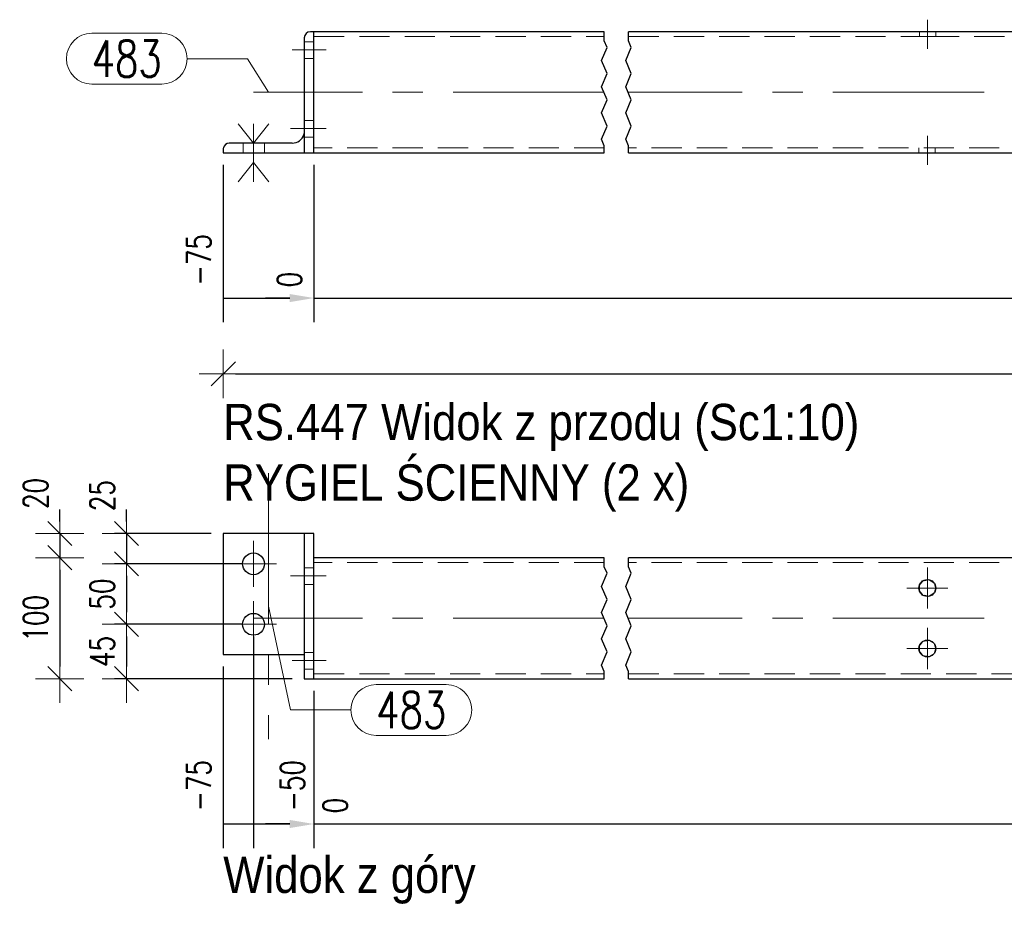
# Model space of a CAD drawing. Header units: millimetres. Extents: x -876 to 136, y 14938 to 15607.
# Tile 31 of 46: x -391 to -310, y 15241 to 15314. Entities that reach past the tile are written whole.
import ezdxf

# ---------------------------------------------------------------- set-up
doc = ezdxf.new("R2010")
doc.units = ezdxf.units.MM
doc.header["$LTSCALE"] = 10
doc.linetypes.add('HIDDEN', pattern=[0.375, 0.25, -0.125])
doc.linetypes.add('MITTE', pattern=[2, 1.25, -0.25, 0.25, -0.25])
doc.layers.get('Defpoints').update_dxf_attribs({"color": 1})
for name, color, linetype, lineweight in [('PS_Bolt', 4, 'Continuous', 13), ('PS_DIM', 4, 'Continuous', 13), ('PS_Hidden', 2, 'HIDDEN', 9), ('PS_Mid', 5, 'MITTE', 15), ('PS_Pos', 1, 'Continuous', 15), ('PS_Shape', 161, 'Continuous', 30), ('PS_SOLID', 7, 'Continuous', 30), ('PS_TEXT', 3, 'Continuous', 18)]:
    doc.layers.add(name, color=color, linetype=linetype, lineweight=lineweight)
doc.styles.add('gil', font='txt', dxfattribs={"width": 0.9})
doc.styles.add('simplex', font='simplex.shx', dxfattribs={"width": 0.75})
doc.dimstyles.new('1_10_GŁ_DS1-LS10', dxfattribs={"dimtxt": 2, "dimasz": 2, "dimexe": 2, "dimexo": 1, "dimgap": 1, "dimtad": 1, "dimjust": 4, "dimdec": 0, "dimlfac": 10, "dimtxsty": 'simplex', "dimblk1": 'NONE', "dimsah": 1, "dimcen": 2, "dimclrd": 256, "dimclre": 256, "dimclrt": 3, "dimadec": 1, "dimazin": 0, "dimtfac": 1, "dimtdec": 0, "dimtmove": 2, "dimatfit": 3, "dimfxl": 1, "dimarcsym": 0})
doc.dimstyles.new('1_10_PRZ', dxfattribs={"dimtxt": 2, "dimasz": 1, "dimexe": 2, "dimexo": 5, "dimgap": 1, "dimtad": 1, "dimdec": 0, "dimlfac": 10, "dimtxsty": 'simplex', "dimblk": 'dimznak', "dimcen": 2, "dimse1": 1, "dimse2": 1, "dimclrt": 3, "dimadec": 1, "dimazin": 0, "dimtfac": 1, "dimtdec": 0, "dimtix": 1, "dimtmove": 2, "dimatfit": 3, "dimldrblk": 'dim-grot', "dimfxl": 1, "dimarcsym": 0})
doc.dimstyles.new('1_10_PRZ_DS1-LS10', dxfattribs={"dimtxt": 2, "dimasz": 1, "dimexe": 2, "dimexo": 5, "dimgap": 1, "dimtad": 1, "dimdec": 0, "dimlfac": 10, "dimtxsty": 'simplex', "dimblk": 'dimznak', "dimcen": 2, "dimse1": 1, "dimse2": 1, "dimclrt": 3, "dimadec": 1, "dimazin": 0, "dimtfac": 1, "dimtdec": 0, "dimtix": 1, "dimtmove": 2, "dimatfit": 3, "dimldrblk": 'dim-grot', "dimfxl": 1, "dimarcsym": 0})
doc.dimstyles.new('1_10_SC', dxfattribs={"dimtxt": 2, "dimasz": 1, "dimexe": 1, "dimexo": 1, "dimgap": 1, "dimtad": 1, "dimdec": 0, "dimlfac": 10, "dimtxsty": 'simplex', "dimblk": 'dimznak', "dimcen": 2, "dimclrd": 256, "dimclre": 256, "dimclrt": 3, "dimadec": 1, "dimazin": 0, "dimtfac": 1, "dimtdec": 0, "dimtix": 1, "dimtmove": 2, "dimatfit": 3, "dimldrblk": 'dim-grot', "dimfxl": 1, "dimarcsym": 0})

# ---------------------------------------------------------------- blocks, each defined once
blk = doc.blocks.new('dimznak')
at = {"color": 0}
for points in [[(0, 2), (0, -2)], [(-2, 0), (2, 0)]]:
    blk.add_lwpolyline(points, dxfattribs=at)
at = {"color": 2}
blk.add_lwpolyline([(1, 1), (-1, -1)], dxfattribs=at)
blk = doc.blocks.new('*D185')
at = {"layer": 'Defpoints', "color": 0, "transparency": 16777216}
for p in [(-374.482, 15271.858), (-382.482, 15269.358), (-371.982, 15269.358)]:
    blk.add_point(p, dxfattribs=at)
at = {"layer": 'PS_DIM', "lineweight": -2, "transparency": 16777216}
for p, q in [((-382.482, 15272.858), (-382.482, 15273.858)), ((-375.482, 15271.858), (-383.482, 15271.858)), ((-382.482, 15271.858), (-382.482, 15269.358)), ((-372.982, 15269.358), (-383.482, 15269.358)), ((-382.482, 15268.358), (-382.482, 15267.358))]:
    blk.add_line(p, q, dxfattribs=at)
for p, rotation in [((-382.482, 15271.858), 270), ((-382.482, 15269.358), 90)]:
    blk.add_blockref('dimznak', p, dxfattribs=dict(at, rotation=rotation))
at = {"layer": 'PS_DIM', "color": 3, "transparency": 16777216, "insert": (-384.482, 15274.994), "char_height": 2, "attachment_point": 5, "rotation": 90, "style": 'simplex'}
blk.add_mtext('25', dxfattribs=at)
blk = doc.blocks.new('dim-grot')
blk.add_hatch(color=256).paths.add_polyline_path([(0, 0), (-2, 0.5), (-2, -0.5)])
blk.add_lwpolyline([(0, 0), (-2, 0.5), (-2, -0.5), (0, 0)])
blk = doc.blocks.new('*D186')
at = {"layer": 'Defpoints', "color": 0, "transparency": 16777216}
for p in [(-371.982, 15269.358), (-382.482, 15264.358), (-371.982, 15264.358)]:
    blk.add_point(p, dxfattribs=at)
at = {"layer": 'PS_DIM', "lineweight": -2, "transparency": 16777216}
for p, q in [((-372.982, 15269.358), (-383.482, 15269.358)), ((-382.482, 15268.358), (-382.482, 15265.358)), ((-372.982, 15264.358), (-383.482, 15264.358))]:
    blk.add_line(p, q, dxfattribs=at)
for p, rotation in [((-382.482, 15269.358), 90), ((-382.482, 15264.358), 270)]:
    blk.add_blockref('dimznak', p, dxfattribs=dict(at, rotation=rotation))
at = {"layer": 'PS_DIM', "color": 3, "transparency": 16777216, "insert": (-384.482, 15266.858), "char_height": 2, "attachment_point": 5, "rotation": 90, "style": 'simplex'}
blk.add_mtext('50', dxfattribs=at)
blk = doc.blocks.new('*D187')
at = {"layer": 'Defpoints', "color": 0, "transparency": 16777216}
for p in [(-371.982, 15264.358), (-382.482, 15259.858), (-367.782, 15259.858)]:
    blk.add_point(p, dxfattribs=at)
at = {"layer": 'PS_DIM', "lineweight": -2, "transparency": 16777216}
for p, q in [((-372.982, 15264.358), (-383.482, 15264.358)), ((-382.482, 15263.358), (-382.482, 15260.858)), ((-368.782, 15259.858), (-383.482, 15259.858))]:
    blk.add_line(p, q, dxfattribs=at)
for p, rotation in [((-382.482, 15264.358), 90), ((-382.482, 15259.858), 270)]:
    blk.add_blockref('dimznak', p, dxfattribs=dict(at, rotation=rotation))
at = {"layer": 'PS_DIM', "color": 3, "transparency": 16777216, "insert": (-384.482, 15262.108), "char_height": 2, "attachment_point": 5, "rotation": 90, "style": 'simplex'}
blk.add_mtext('45', dxfattribs=at)
blk = doc.blocks.new('*D215')
at = {"layer": 'Defpoints', "color": 0, "transparency": 16777216}
for p in [(-374.482, 15303.316), (-366.982, 15303.316), (-366.982, 15291.316)]:
    blk.add_point(p, dxfattribs=at)
at = {"layer": 'PS_DIM', "lineweight": -2, "transparency": 16777216}
for p, q in [((-374.482, 15302.316), (-374.482, 15289.316)), ((-366.982, 15302.316), (-366.982, 15289.316)), ((-374.482, 15291.316), (-368.982, 15291.316))]:
    blk.add_line(p, q, dxfattribs=at)
at = {"layer": 'PS_DIM', "transparency": 16777216}
blk.add_solid([(-368.982, 15291.649), (-368.982, 15290.983), (-366.982, 15291.316)], dxfattribs=at)
at = {"layer": 'PS_DIM', "color": 3, "transparency": 16777216, "insert": (-376.502, 15294.479), "char_height": 2, "attachment_point": 5, "rotation": 90, "style": 'simplex'}
blk.add_mtext('-75', dxfattribs=at)
blk = doc.blocks.new('_None')
blk = doc.blocks.new('*D216')
at = {"layer": 'Defpoints', "color": 0, "transparency": 16777216}
for p in [(-366.982, 15303.316), (-366.982, 15303.316), (-366.982, 15291.316)]:
    blk.add_point(p, dxfattribs=at)
at = {"layer": 'PS_DIM', "lineweight": -2, "transparency": 16777216}
for p, q in [((-366.982, 15302.316), (-366.982, 15289.316)), ((-366.982, 15302.316), (-366.982, 15289.316)), ((-368.982, 15291.316), (-370.982, 15291.316)), ((-366.982, 15291.316), (-364.982, 15291.316))]:
    blk.add_line(p, q, dxfattribs=at)
at = {"layer": 'PS_DIM', "transparency": 16777216}
blk.add_solid([(-368.982, 15291.649), (-368.982, 15290.983), (-366.982, 15291.316)], dxfattribs=at)
at = {"layer": 'PS_DIM', "color": 3, "transparency": 16777216, "insert": (-369.002, 15292.836), "char_height": 2, "attachment_point": 5, "rotation": 90, "style": 'simplex'}
blk.add_mtext('0', dxfattribs=at)
blk = doc.blocks.new('*D217')
at = {"layer": 'Defpoints', "color": 0, "transparency": 16777216}
for p in [(-366.982, 15303.316), (-231.382, 15303.316), (-231.382, 15291.316)]:
    blk.add_point(p, dxfattribs=at)
at = {"layer": 'PS_DIM', "lineweight": -2, "transparency": 16777216}
for p, q in [((-366.982, 15302.316), (-366.982, 15289.316)), ((-231.382, 15302.316), (-231.382, 15289.316)), ((-366.982, 15291.316), (-233.382, 15291.316))]:
    blk.add_line(p, q, dxfattribs=at)
at = {"layer": 'PS_DIM', "transparency": 16777216}
blk.add_solid([(-233.382, 15291.649), (-233.382, 15290.983), (-231.382, 15291.316)], dxfattribs=at)
at = {"layer": 'PS_DIM', "color": 3, "transparency": 16777216, "insert": (-233.402, 15294.979), "char_height": 2, "attachment_point": 5, "rotation": 90, "style": 'simplex'}
blk.add_mtext('5470', dxfattribs=at)
blk = doc.blocks.new('*D218')
at = {"layer": 'Defpoints', "color": 0, "transparency": 16777216}
for p in [(-366.982, 15303.316), (-223.882, 15303.316), (-223.882, 15291.316)]:
    blk.add_point(p, dxfattribs=at)
at = {"layer": 'PS_DIM', "lineweight": -2, "transparency": 16777216}
for p, q in [((-366.982, 15302.316), (-366.982, 15289.316)), ((-223.882, 15302.316), (-223.882, 15289.316)), ((-366.982, 15291.316), (-225.882, 15291.316))]:
    blk.add_line(p, q, dxfattribs=at)
at = {"layer": 'PS_DIM', "transparency": 16777216}
blk.add_solid([(-225.882, 15291.649), (-225.882, 15290.983), (-223.882, 15291.316)], dxfattribs=at)
at = {"layer": 'PS_DIM', "color": 3, "transparency": 16777216, "insert": (-225.902, 15294.979), "char_height": 2, "attachment_point": 5, "rotation": 90, "style": 'simplex'}
blk.add_mtext('5545', dxfattribs=at)
blk = doc.blocks.new('*D219')
at = {"layer": 'Defpoints', "color": 0, "transparency": 16777216}
for p in [(-374.482, 15261.858), (-366.982, 15259.858), (-366.982, 15247.858)]:
    blk.add_point(p, dxfattribs=at)
at = {"layer": 'PS_DIM', "lineweight": -2, "transparency": 16777216}
for p, q in [((-374.482, 15260.858), (-374.482, 15245.858)), ((-366.982, 15258.858), (-366.982, 15245.858)), ((-374.482, 15247.858), (-368.982, 15247.858))]:
    blk.add_line(p, q, dxfattribs=at)
at = {"layer": 'PS_DIM', "transparency": 16777216}
blk.add_solid([(-368.982, 15248.191), (-368.982, 15247.525), (-366.982, 15247.858)], dxfattribs=at)
at = {"layer": 'PS_DIM', "color": 3, "transparency": 16777216, "insert": (-376.502, 15251.021), "char_height": 2, "attachment_point": 5, "rotation": 90, "style": 'simplex'}
blk.add_mtext('-75', dxfattribs=at)
blk = doc.blocks.new('*D220')
at = {"layer": 'Defpoints', "color": 0, "transparency": 16777216}
for p in [(-371.982, 15264.358), (-366.982, 15259.858), (-366.982, 15247.858)]:
    blk.add_point(p, dxfattribs=at)
at = {"layer": 'PS_DIM', "lineweight": -2, "transparency": 16777216}
for p, q in [((-371.982, 15263.358), (-371.982, 15245.858)), ((-366.982, 15258.858), (-366.982, 15245.858)), ((-371.982, 15247.858), (-368.982, 15247.858))]:
    blk.add_line(p, q, dxfattribs=at)
at = {"layer": 'PS_DIM', "transparency": 16777216}
blk.add_solid([(-368.982, 15248.191), (-368.982, 15247.525), (-366.982, 15247.858)], dxfattribs=at)
at = {"layer": 'PS_DIM', "color": 3, "transparency": 16777216, "insert": (-368.759, 15251.021), "char_height": 2, "attachment_point": 5, "rotation": 90, "style": 'simplex'}
blk.add_mtext('-50', dxfattribs=at)
blk = doc.blocks.new('*D221')
at = {"layer": 'Defpoints', "color": 0, "transparency": 16777216}
for p in [(-366.982, 15259.858), (-366.982, 15259.858), (-366.982, 15247.858)]:
    blk.add_point(p, dxfattribs=at)
at = {"layer": 'PS_DIM', "lineweight": -2, "transparency": 16777216}
for p, q in [((-366.982, 15258.858), (-366.982, 15245.858)), ((-366.982, 15258.858), (-366.982, 15245.858)), ((-368.982, 15247.858), (-370.982, 15247.858)), ((-366.982, 15247.858), (-364.982, 15247.858))]:
    blk.add_line(p, q, dxfattribs=at)
at = {"layer": 'PS_DIM', "transparency": 16777216}
blk.add_solid([(-368.982, 15248.191), (-368.982, 15247.525), (-366.982, 15247.858)], dxfattribs=at)
at = {"layer": 'PS_DIM', "color": 3, "transparency": 16777216, "insert": (-365.231, 15249.378), "char_height": 2, "attachment_point": 5, "rotation": 90, "style": 'simplex'}
blk.add_mtext('0', dxfattribs=at)
blk = doc.blocks.new('*D222')
at = {"layer": 'Defpoints', "color": 0, "transparency": 16777216}
for p in [(-226.382, 15264.358), (-366.982, 15259.858), (-226.382, 15247.858)]:
    blk.add_point(p, dxfattribs=at)
at = {"layer": 'PS_DIM', "lineweight": -2, "transparency": 16777216}
for p, q in [((-226.382, 15263.358), (-226.382, 15245.858)), ((-366.982, 15258.858), (-366.982, 15245.858)), ((-366.982, 15247.858), (-228.382, 15247.858))]:
    blk.add_line(p, q, dxfattribs=at)
at = {"layer": 'PS_DIM', "transparency": 16777216}
blk.add_solid([(-228.382, 15248.191), (-228.382, 15247.525), (-226.382, 15247.858)], dxfattribs=at)
at = {"layer": 'PS_DIM', "color": 3, "transparency": 16777216, "insert": (-228.402, 15251.521), "char_height": 2, "attachment_point": 5, "rotation": 90, "style": 'simplex'}
blk.add_mtext('5520', dxfattribs=at)
blk = doc.blocks.new('*D223')
at = {"layer": 'Defpoints', "color": 0, "transparency": 16777216}
for p in [(-223.882, 15261.858), (-366.982, 15259.858), (-223.882, 15247.858)]:
    blk.add_point(p, dxfattribs=at)
at = {"layer": 'PS_DIM', "lineweight": -2, "transparency": 16777216}
for p, q in [((-223.882, 15260.858), (-223.882, 15245.858)), ((-366.982, 15258.858), (-366.982, 15245.858)), ((-366.982, 15247.858), (-225.882, 15247.858))]:
    blk.add_line(p, q, dxfattribs=at)
at = {"layer": 'PS_DIM', "transparency": 16777216}
blk.add_solid([(-225.882, 15248.191), (-225.882, 15247.525), (-223.882, 15247.858)], dxfattribs=at)
at = {"layer": 'PS_DIM', "color": 3, "transparency": 16777216, "insert": (-221.862, 15251.521), "char_height": 2, "attachment_point": 5, "rotation": 90, "style": 'simplex'}
blk.add_mtext('5545', dxfattribs=at)
blk = doc.blocks.new('*D334')
at = {"layer": 'Defpoints', "color": 0, "transparency": 16777216}
for p in [(-366.982, 15271.858), (-387.995, 15269.858), (-366.982, 15269.858)]:
    blk.add_point(p, dxfattribs=at)
at = {"layer": 'PS_DIM', "color": 0, "lineweight": -2, "transparency": 16777216}
for p, q in [((-387.995, 15272.858), (-387.995, 15273.858)), ((-387.995, 15271.858), (-387.995, 15269.858)), ((-387.995, 15268.858), (-387.995, 15267.858))]:
    blk.add_line(p, q, dxfattribs=at)
for p, rotation in [((-387.995, 15271.858), 270), ((-387.995, 15269.858), 90)]:
    blk.add_blockref('dimznak', p, dxfattribs=dict(at, rotation=rotation))
at = {"layer": 'PS_DIM', "color": 3, "transparency": 16777216, "insert": (-389.995, 15275.163), "char_height": 2, "attachment_point": 5, "rotation": 90, "style": 'simplex'}
blk.add_mtext('20', dxfattribs=at)
blk = doc.blocks.new('*D335')
at = {"layer": 'Defpoints', "color": 0, "transparency": 16777216}
for p in [(-366.982, 15269.858), (-387.995, 15259.858), (-367.782, 15259.858)]:
    blk.add_point(p, dxfattribs=at)
at = {"layer": 'PS_DIM', "color": 0, "lineweight": -2, "transparency": 16777216}
blk.add_line((-387.995, 15268.858), (-387.995, 15260.858), dxfattribs=at)
for p, rotation in [((-387.995, 15269.858), 90), ((-387.995, 15259.858), 270)]:
    blk.add_blockref('dimznak', p, dxfattribs=dict(at, rotation=rotation))
at = {"layer": 'PS_DIM', "color": 3, "transparency": 16777216, "insert": (-389.995, 15264.858), "char_height": 2, "attachment_point": 5, "rotation": 90, "style": 'simplex'}
blk.add_mtext('100', dxfattribs=at)
blk = doc.blocks.new('*D434')
at = {"layer": 'Defpoints', "color": 0, "transparency": 16777216}
for p in [(-374.482, 15303.316), (-223.882, 15303.316), (-223.882, 15285.054)]:
    blk.add_point(p, dxfattribs=at)
at = {"layer": 'PS_DIM', "color": 0, "lineweight": -2, "transparency": 16777216}
blk.add_line((-373.482, 15285.054), (-224.882, 15285.054), dxfattribs=at)
at = {"layer": 'PS_DIM', "color": 0, "lineweight": -2, "transparency": 16777216, "rotation": 180}
blk.add_blockref('dimznak', (-374.482, 15285.054), dxfattribs=at)
at = {"layer": 'PS_DIM', "color": 0, "lineweight": -2, "transparency": 16777216}
blk.add_blockref('dimznak', (-223.882, 15285.054), dxfattribs=at)
at = {"layer": 'PS_DIM', "color": 3, "transparency": 16777216, "insert": (-299.182, 15287.094), "char_height": 2, "attachment_point": 5, "style": 'simplex'}
blk.add_mtext('5620', dxfattribs=at)
blk = doc.blocks.new('*X676')
at = {"color": 1}
for p, q in [((-342.982, 15312.573), (-342.982, 15313.316)), ((-340.982, 15312.573), (-340.982, 15313.316)), ((-342.753, 15312.031), (-342.982, 15312.573)), ((-340.753, 15312.031), (-340.982, 15312.573)), ((-343.211, 15310.948), (-342.753, 15312.031)), ((-341.211, 15310.948), (-340.753, 15312.031)), ((-342.753, 15309.864), (-343.211, 15310.948)), ((-340.753, 15309.864), (-341.211, 15310.948)), ((-343.211, 15308.781), (-342.753, 15309.864)), ((-341.211, 15308.781), (-340.753, 15309.864)), ((-342.753, 15307.697), (-343.211, 15308.781)), ((-340.753, 15307.697), (-341.211, 15308.781)), ((-343.211, 15306.613), (-342.753, 15307.697)), ((-341.211, 15306.613), (-340.753, 15307.697)), ((-342.753, 15305.53), (-343.211, 15306.613)), ((-340.753, 15305.53), (-341.211, 15306.613)), ((-343.211, 15304.446), (-342.753, 15305.53)), ((-341.211, 15304.446), (-340.753, 15305.53)), ((-342.982, 15303.904), (-343.211, 15304.446)), ((-340.982, 15303.904), (-341.211, 15304.446)), ((-342.982, 15303.316), (-342.982, 15303.904)), ((-340.982, 15303.316), (-340.982, 15303.904))]:
    blk.add_line(p, q, dxfattribs=at)
at = {"layer": 'PS_Hidden', "color": 2, "linetype": 'HIDDEN'}
for p, q in [((-316.939, 15313.316), (-316.939, 15312.916)), ((-315.582, 15312.916), (-315.582, 15313.316)), ((-366.982, 15312.474), (-367.782, 15312.474)), ((-366.982, 15312.916), (-342.982, 15312.916)), ((-340.982, 15312.916), (-316.16, 15312.916)), ((-316.16, 15312.916), (-291.582, 15312.916)), ((-367.782, 15311.116), (-366.982, 15311.116)), ((-366.982, 15305.974), (-367.782, 15305.974)), ((-367.918, 15304.616), (-367.782, 15304.616)), ((-367.782, 15304.616), (-366.982, 15304.616)), ((-374.482, 15303.316), (-374.482, 15303.616)), ((-372.827, 15304.116), (-372.827, 15303.316)), ((-371.082, 15303.316), (-371.082, 15304.116)), ((-342.982, 15303.716), (-366.982, 15303.716)), ((-291.582, 15303.716), (-340.982, 15303.716)), ((-316.982, 15303.716), (-316.982, 15303.316)), ((-315.624, 15303.316), (-315.624, 15303.716))]:
    blk.add_line(p, q, dxfattribs=at)
at = {"layer": 'PS_Hidden'}
blk.add_arc((-373.982, 15303.616), 0.5, 168.3871, 180, dxfattribs=at)
at = {"layer": 'PS_Mid', "color": 5, "linetype": 'MITTE'}
for p, q in [((-316.282, 15314.316), (-316.282, 15311.916)), ((-316.282, 15314.316), (-316.282, 15311.916)), ((-365.982, 15311.816), (-368.782, 15311.816)), ((-365.982, 15311.816), (-368.782, 15311.816)), ((-342.982, 15308.316), (-371.982, 15308.316)), ((-370.732, 15308.316), (-370.732, 15308.316)), ((-291.582, 15308.316), (-340.982, 15308.316)), ((-371.982, 15305.116), (-371.982, 15302.316)), ((-371.982, 15305.116), (-371.982, 15302.316)), ((-365.982, 15305.316), (-368.92, 15305.316)), ((-365.982, 15305.316), (-368.782, 15305.316)), ((-316.282, 15302.316), (-316.282, 15304.716)), ((-316.282, 15302.316), (-316.282, 15304.716))]:
    blk.add_line(p, q, dxfattribs=at)
at = {"layer": 'PS_SOLID', "color": 7, "linetype": 'Continuous'}
for p, q in [((-366.982, 15313.316), (-367.282, 15313.316)), ((-342.982, 15313.316), (-366.982, 15313.316)), ((-366.982, 15311.695), (-366.982, 15313.316)), ((-291.582, 15313.316), (-340.982, 15313.316)), ((-367.782, 15312.816), (-367.782, 15303.316)), ((-366.982, 15305.195), (-366.982, 15311.695)), ((-367.787, 15305.015), (-367.817, 15304.867)), ((-367.782, 15305.116), (-367.787, 15305.015)), ((-366.982, 15303.316), (-366.982, 15305.195)), ((-367.817, 15304.867), (-367.828, 15304.817)), ((-367.782, 15304.867), (-367.817, 15304.867)), ((-374.482, 15303.616), (-374.482, 15303.316)), ((-368.782, 15304.116), (-373.982, 15304.116)), ((-374.482, 15303.316), (-371.825, 15303.316)), ((-371.825, 15303.316), (-367.782, 15303.316)), ((-367.782, 15303.316), (-366.982, 15303.316)), ((-366.982, 15303.316), (-342.982, 15303.316)), ((-340.982, 15303.316), (-316.403, 15303.316)), ((-316.403, 15303.316), (-291.582, 15303.316))]:
    blk.add_line(p, q, dxfattribs=at)
at = {"layer": 'PS_SOLID'}
for centre, radius, start, end in [((-367.282, 15312.816), 0.5, 90, 180), ((-368.782, 15305.116), 1, 270, 342.58065), ((-373.982, 15303.616), 0.5, 168.3871, 180), ((-373.982, 15303.616), 0.5, 90, 168.3871)]:
    blk.add_arc(centre, radius, start, end, dxfattribs=at)
blk = doc.blocks.new('*X677')
at = {"color": 4, "linetype": 'Continuous'}
for p, q in [((-373.262, 15305.716), (-371.982, 15304.116)), ((-371.982, 15304.116), (-370.702, 15305.716)), ((-371.982, 15305.716), (-371.982, 15300.916)), ((-373.262, 15300.916), (-371.982, 15302.516)), ((-371.982, 15302.516), (-370.702, 15300.916))]:
    blk.add_line(p, q, dxfattribs=at)
blk = doc.blocks.new('*X678')
at = {"color": 4, "linetype": 'Continuous'}
for p, q in [((-373.262, 15305.716), (-371.982, 15304.116)), ((-371.982, 15304.116), (-370.702, 15305.716)), ((-371.982, 15305.716), (-371.982, 15300.916)), ((-373.262, 15300.916), (-371.982, 15302.516)), ((-371.982, 15302.516), (-370.702, 15300.916))]:
    blk.add_line(p, q, dxfattribs=at)
blk = doc.blocks.new('*X685')
at = {"color": 1}
for p, q in [((-385.35, 15313.195), (-379.564, 15313.195)), ((-377.464, 15311.095), (-372.464, 15311.095)), ((-370.732, 15308.316), (-372.464, 15311.095)), ((-385.35, 15308.995), (-379.564, 15308.995))]:
    blk.add_line(p, q, dxfattribs=at)
for centre, start, end in [((-385.35, 15311.095), 90, 270), ((-379.564, 15311.095), 270, 90)]:
    blk.add_arc(centre, 2.1, start, end, dxfattribs=at)
at = {"color": 30, "style": 'simplex', "width": 0.75}
blk.add_text('483', height=3, dxfattribs=at).set_placement((-385.35, 15309.595))
blk = doc.blocks.new('*X686')
at = {"color": 3, "style": 'gil', "width": 0.9}
for s, p in [('RS.447 Widok z przodu (Sc1:10)', (-374.482, 15279.574)), ('RYGIEL ŚCIENNY (2 x)', (-374.482, 15274.574))]:
    blk.add_text(s, height=3, dxfattribs=at).set_placement(p)
blk = doc.blocks.new('*X687')
at = {"color": 1}
for p, q in [((-342.982, 15269.115), (-342.982, 15269.858)), ((-340.982, 15269.115), (-340.982, 15269.858)), ((-343.211, 15267.49), (-342.753, 15268.573)), ((-342.753, 15268.573), (-342.982, 15269.115)), ((-341.211, 15267.49), (-340.753, 15268.573)), ((-340.753, 15268.573), (-340.982, 15269.115)), ((-342.753, 15266.406), (-343.211, 15267.49)), ((-340.753, 15266.406), (-341.211, 15267.49)), ((-343.211, 15265.323), (-342.753, 15266.406)), ((-341.211, 15265.323), (-340.753, 15266.406)), ((-342.753, 15264.239), (-343.211, 15265.323)), ((-340.753, 15264.239), (-341.211, 15265.323)), ((-343.211, 15263.155), (-342.753, 15264.239)), ((-341.211, 15263.155), (-340.753, 15264.239)), ((-342.753, 15262.072), (-343.211, 15263.155)), ((-340.753, 15262.072), (-341.211, 15263.155)), ((-343.211, 15260.988), (-342.753, 15262.072)), ((-341.211, 15260.988), (-340.753, 15262.072)), ((-342.982, 15260.446), (-343.211, 15260.988)), ((-342.982, 15259.858), (-342.982, 15260.446)), ((-340.982, 15260.446), (-341.211, 15260.988)), ((-340.982, 15259.858), (-340.982, 15260.446))]:
    blk.add_line(p, q, dxfattribs=at)
at = {"layer": 'PS_Hidden', "color": 2, "linetype": 'HIDDEN'}
for p, q in [((-342.982, 15269.458), (-366.982, 15269.458)), ((-291.582, 15269.458), (-340.982, 15269.458)), ((-366.982, 15269.016), (-367.782, 15269.016)), ((-367.782, 15267.658), (-366.982, 15267.658)), ((-316.939, 15267.598), (-316.86, 15267.692)), ((-316.939, 15267.474), (-316.939, 15267.598)), ((-316.711, 15267.87), (-316.632, 15267.964)), ((-316.632, 15267.964), (-316.51, 15267.986)), ((-316.282, 15268.026), (-316.16, 15268.047)), ((-316.16, 15268.047), (-316.053, 15267.986)), ((-315.852, 15267.87), (-315.745, 15267.808)), ((-315.745, 15267.808), (-315.703, 15267.692)), ((-316.939, 15267.119), (-316.939, 15267.242)), ((-316.86, 15267.024), (-316.939, 15267.119)), ((-316.632, 15266.752), (-316.711, 15266.846)), ((-316.51, 15266.73), (-316.632, 15266.752)), ((-316.053, 15266.73), (-316.16, 15266.669)), ((-315.745, 15266.908), (-315.852, 15266.846)), ((-315.703, 15267.024), (-315.745, 15266.908)), ((-315.624, 15267.474), (-315.582, 15267.358)), ((-315.582, 15267.358), (-315.624, 15267.242)), ((-316.16, 15266.669), (-316.282, 15266.69)), ((-316.939, 15262.598), (-316.86, 15262.692)), ((-316.711, 15262.87), (-316.632, 15262.964)), ((-316.632, 15262.964), (-316.51, 15262.986)), ((-316.282, 15263.026), (-316.16, 15263.047)), ((-316.16, 15263.047), (-316.053, 15262.986)), ((-315.852, 15262.87), (-315.745, 15262.808)), ((-315.745, 15262.808), (-315.703, 15262.692)), ((-366.982, 15262.016), (-367.782, 15262.016)), ((-316.939, 15262.242), (-316.939, 15262.598)), ((-316.939, 15262.474), (-316.939, 15262.598)), ((-316.939, 15262.119), (-316.939, 15262.242)), ((-316.86, 15262.024), (-316.939, 15262.119)), ((-316.632, 15261.752), (-316.711, 15261.846)), ((-315.745, 15261.908), (-315.852, 15261.846)), ((-315.703, 15262.024), (-315.745, 15261.908)), ((-315.624, 15262.474), (-315.582, 15262.358)), ((-315.582, 15262.358), (-315.624, 15262.242)), ((-316.51, 15261.73), (-316.632, 15261.752)), ((-316.16, 15261.669), (-316.282, 15261.69)), ((-316.053, 15261.73), (-316.16, 15261.669)), ((-367.782, 15260.658), (-366.982, 15260.658)), ((-366.982, 15260.258), (-342.982, 15260.258)), ((-340.982, 15260.258), (-291.582, 15260.258))]:
    blk.add_line(p, q, dxfattribs=at)
at = {"layer": 'PS_Mid', "color": 5, "linetype": 'MITTE'}
for p, q in [((-370.732, 15276.858), (-370.732, 15254.858)), ((-371.982, 15271.258), (-371.982, 15267.458)), ((-370.082, 15269.358), (-373.882, 15269.358)), ((-365.982, 15268.358), (-368.92, 15268.358)), ((-365.982, 15268.358), (-368.782, 15268.358)), ((-316.282, 15269.058), (-316.282, 15265.658)), ((-316.282, 15269.058), (-316.282, 15265.658)), ((-314.582, 15267.358), (-317.982, 15267.358)), ((-314.582, 15267.358), (-317.982, 15267.358)), ((-371.982, 15266.258), (-371.982, 15262.458)), ((-370.082, 15264.358), (-373.882, 15264.358)), ((-342.982, 15264.858), (-371.982, 15264.858)), ((-291.582, 15264.858), (-340.982, 15264.858)), ((-316.282, 15264.058), (-316.282, 15260.658)), ((-316.282, 15264.058), (-316.282, 15260.658)), ((-314.582, 15262.358), (-317.982, 15262.358)), ((-314.582, 15262.358), (-317.982, 15262.358)), ((-365.982, 15261.358), (-368.782, 15261.358)), ((-365.982, 15261.358), (-368.782, 15261.358))]:
    blk.add_line(p, q, dxfattribs=at)
at = {"layer": 'PS_SOLID', "color": 7, "linetype": 'Continuous'}
for p, q in [((-372.138, 15271.858), (-374.482, 15271.858)), ((-374.482, 15271.858), (-374.482, 15261.858)), ((-367.782, 15271.858), (-372.138, 15271.858)), ((-366.982, 15271.858), (-367.782, 15271.858)), ((-367.782, 15271.858), (-367.782, 15259.858)), ((-366.982, 15269.858), (-366.982, 15271.858)), ((-342.982, 15269.858), (-366.982, 15269.858)), ((-366.982, 15268.237), (-366.982, 15269.858)), ((-316.403, 15269.858), (-340.982, 15269.858)), ((-291.582, 15269.858), (-316.403, 15269.858)), ((-366.982, 15261.237), (-366.982, 15268.237)), ((-316.86, 15267.692), (-316.711, 15267.87)), ((-316.51, 15267.986), (-316.282, 15268.026)), ((-316.053, 15267.986), (-315.852, 15267.87)), ((-315.703, 15267.692), (-315.624, 15267.474)), ((-316.939, 15267.242), (-316.939, 15267.474)), ((-316.711, 15266.846), (-316.86, 15267.024)), ((-316.282, 15266.69), (-316.51, 15266.73)), ((-315.852, 15266.846), (-316.053, 15266.73)), ((-315.624, 15267.242), (-315.703, 15267.024)), ((-316.86, 15262.692), (-316.711, 15262.87)), ((-316.51, 15262.986), (-316.282, 15263.026)), ((-316.053, 15262.986), (-315.852, 15262.87)), ((-315.703, 15262.692), (-315.624, 15262.474)), ((-374.482, 15261.858), (-367.782, 15261.858)), ((-316.939, 15262.242), (-316.939, 15262.474)), ((-316.711, 15261.846), (-316.86, 15262.024)), ((-315.852, 15261.846), (-316.053, 15261.73)), ((-315.624, 15262.242), (-315.703, 15262.024)), ((-366.982, 15259.858), (-366.982, 15261.237)), ((-316.282, 15261.69), (-316.51, 15261.73)), ((-367.782, 15259.858), (-366.982, 15259.858)), ((-366.982, 15259.858), (-342.982, 15259.858)), ((-340.982, 15259.858), (-291.582, 15259.858))]:
    blk.add_line(p, q, dxfattribs=at)
at = {"layer": 'PS_SOLID', "color": 7}
for centre, radius in [((-371.982, 15269.358), 0.9), ((-316.282, 15267.358), 0.7), ((-371.982, 15264.358), 0.9), ((-316.282, 15262.358), 0.7)]:
    blk.add_circle(centre, radius, dxfattribs=at)
blk = doc.blocks.new('*X688')
at = {"color": 4, "linetype": 'Continuous'}
blk.add_line((-371.982, 15269.358), (-371.982, 15269.358), dxfattribs=at)
blk.add_line((-371.982, 15269.358), (-371.982, 15269.358), dxfattribs=at)
blk.add_line((-371.982, 15269.358), (-371.982, 15269.358), dxfattribs=at)
blk.add_line((-371.982, 15269.358), (-371.982, 15269.358), dxfattribs=at)
blk.add_line((-371.982, 15269.358), (-371.982, 15269.358), dxfattribs=at)
blk = doc.blocks.new('*X689')
at = {"color": 4, "linetype": 'Continuous'}
blk.add_line((-371.982, 15264.358), (-371.982, 15264.358), dxfattribs=at)
blk.add_line((-371.982, 15264.358), (-371.982, 15264.358), dxfattribs=at)
blk.add_line((-371.982, 15264.358), (-371.982, 15264.358), dxfattribs=at)
blk.add_line((-371.982, 15264.358), (-371.982, 15264.358), dxfattribs=at)
blk.add_line((-371.982, 15264.358), (-371.982, 15264.358), dxfattribs=at)
blk = doc.blocks.new('*X696')
at = {"color": 1}
for p, q in [((-370.732, 15265.858), (-368.931, 15257.283)), ((-361.831, 15259.383), (-356.046, 15259.383)), ((-368.931, 15257.283), (-363.931, 15257.283)), ((-361.831, 15255.183), (-356.046, 15255.183))]:
    blk.add_line(p, q, dxfattribs=at)
for centre, start, end in [((-361.831, 15257.283), 90, 270), ((-356.046, 15257.283), 270, 90)]:
    blk.add_arc(centre, 2.1, start, end, dxfattribs=at)
at = {"color": 30, "style": 'simplex', "width": 0.75}
blk.add_text('483', height=3, dxfattribs=at).set_placement((-361.831, 15255.783))
blk = doc.blocks.new('*X697')
at = {"color": 3, "style": 'gil', "width": 0.9}
blk.add_text('Widok z góry', height=3, dxfattribs=at).set_placement((-374.482, 15242.163))

msp = doc.modelspace()

# ---------------------------------------------------------------- block references
at = {"layer": 'PS_Bolt', "color": 4}
for name in ['*X677', '*X678', '*X688', '*X689']:
    msp.add_blockref(name, (0, 0), dxfattribs=at)
at = {"layer": 'PS_Pos'}
for name in ['*X685', '*X696']:
    msp.add_blockref(name, (0, 0), dxfattribs=at)
at = {"layer": 'PS_Shape', "color": 20}
for name in ['*X676', '*X687']:
    msp.add_blockref(name, (0, 0), dxfattribs=at)
at = {"layer": 'PS_TEXT'}
for name in ['*X686', '*X697']:
    msp.add_blockref(name, (0, 0), dxfattribs=at)

# ---------------------------------------------------------------- dimensions: what is measured, and where the dimension line sits
at = {"layer": 'PS_DIM'}
for base, p1, p2, text, picture, middle in [((-366.982, 15291.316), (-374.482, 15303.316), (-366.982, 15303.316), '-75', '*D215', (-376.502, 15294.479)), ((-366.982, 15291.316), (-366.982, 15303.316), (-366.982, 15303.316), '0', '*D216', (-369.002, 15292.836)), ((-231.382, 15291.316), (-366.982, 15303.316), (-231.382, 15303.316), '5470', '*D217', (-233.402, 15294.979)), ((-223.882, 15291.316), (-366.982, 15303.316), (-223.882, 15303.316), '5545', '*D218', (-225.902, 15294.979)), ((-366.982, 15247.858), (-371.982, 15264.358), (-366.982, 15259.858), '-50', '*D220', (-368.759, 15251.021)), ((-226.382, 15247.858), (-366.982, 15259.858), (-226.382, 15264.358), '5520', '*D222', (-228.402, 15251.521)), ((-366.982, 15247.858), (-374.482, 15261.858), (-366.982, 15259.858), '-75', '*D219', (-376.502, 15251.021)), ((-223.882, 15247.858), (-366.982, 15259.858), (-223.882, 15261.858), '5545', '*D223', (-221.862, 15251.521)), ((-366.982, 15247.858), (-366.982, 15259.858), (-366.982, 15259.858), '0', '*D221', (-365.231, 15249.378))]:
    dim = msp.add_linear_dim(base=base, p1=p1, p2=p2, text=text, dimstyle='1_10_GŁ_DS1-LS10', dxfattribs=at)
    dim.commit()
    dim.dimension.update_dxf_attribs({"geometry": picture, "text_midpoint": middle, "dimtype": 128, "text_rotation": 90})
dim = msp.add_linear_dim(base=(-223.882, 15285.054), p1=(-374.482, 15303.316), p2=(-223.882, 15303.316), text='5620', dimstyle='1_10_PRZ_DS1-LS10', dxfattribs=at)
dim.commit()
dim.dimension.update_dxf_attribs({"geometry": '*D434', "text_midpoint": (-299.182, 15287.094), "dimtype": 128})
for base, p1, p2, dimstyle, picture, middle in [((-387.995, 15269.858), (-366.982, 15271.858), (-366.982, 15269.858), '1_10_PRZ', '*D334', (-389.995, 15275.163)), ((-382.482, 15269.358), (-374.482, 15271.858), (-371.982, 15269.358), '1_10_SC', '*D185', (-384.482, 15274.994))]:
    dim = msp.add_linear_dim(base=base, p1=p1, p2=p2, angle=90, dimstyle=dimstyle, dxfattribs=at)
    dim.commit()
    dim.dimension.update_dxf_attribs({"geometry": picture, "text_midpoint": middle, "dimtype": 128})
for base, p1, p2, dimstyle, picture, middle in [((-387.995, 15259.858), (-366.982, 15269.858), (-367.782, 15259.858), '1_10_PRZ', '*D335', (-389.995, 15264.858)), ((-382.482, 15264.358), (-371.982, 15269.358), (-371.982, 15264.358), '1_10_SC', '*D186', (-384.482, 15266.858)), ((-382.482, 15259.858), (-371.982, 15264.358), (-367.782, 15259.858), '1_10_SC', '*D187', (-384.482, 15262.108))]:
    dim = msp.add_linear_dim(base=base, p1=p1, p2=p2, angle=90, dimstyle=dimstyle, dxfattribs=at)
    dim.commit()
    dim.dimension.update_dxf_attribs({"geometry": picture, "text_midpoint": middle})

doc.saveas('drawing.dxf')
